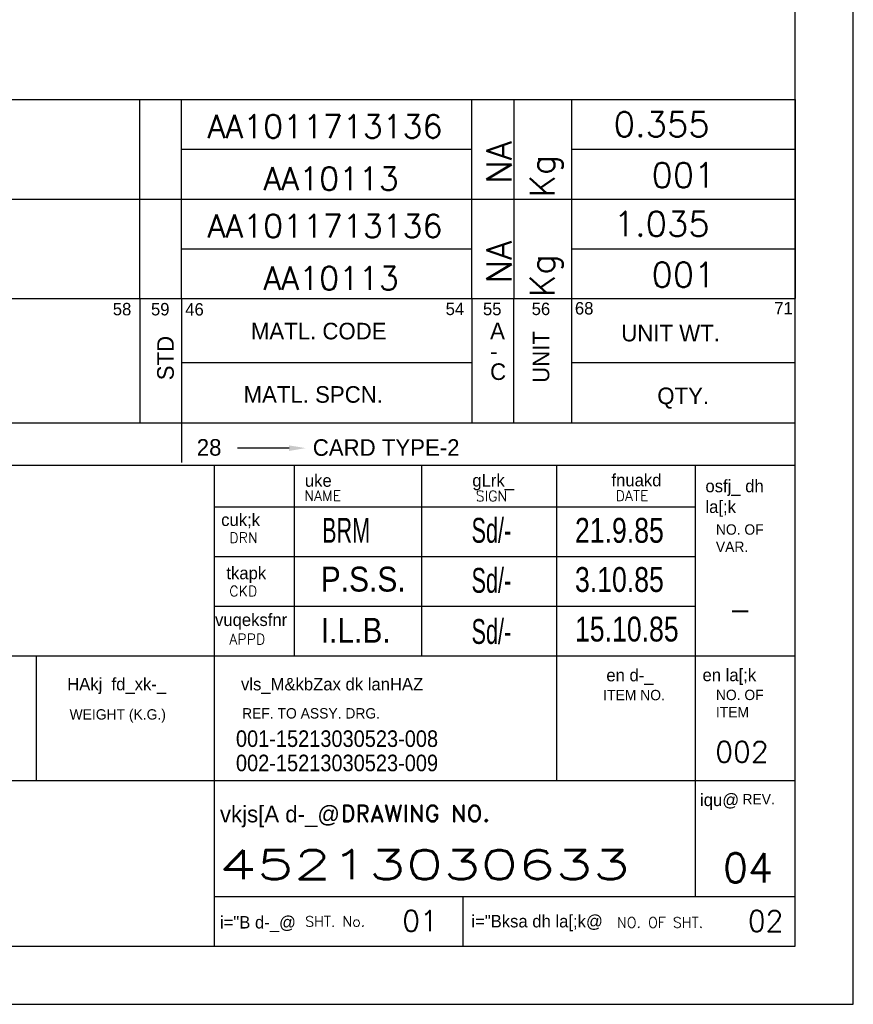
# Model space of a CAD drawing. Extents: x 8092 to 9352, y 913 to 2695.
# Tile 5 of 6: x 8749 to 9352, y 913 to 1625. Entities that reach past the tile are written whole.
import ezdxf
from ezdxf.enums import TextEntityAlignment as Align

# ---------------------------------------------------------------- set-up
doc = ezdxf.new("R2010")
doc.units = 0
doc.header["$MEASUREMENT"] = 0
doc.layers.get('0').update_dxf_attribs({"linetype": 'CONTINUOUS'})
doc.layers.add('BOM', color=5, linetype='CONTINUOUS')
doc.layers.add('TEXT', color=2, linetype='CONTINUOUS')
doc.styles.add('HINDI', font='hindi')
doc.styles.add('ROMAND', font='romand')
doc.styles.add('ROMANS', font='romans')

# ---------------------------------------------------------------- blocks, each defined once
blk = doc.blocks.new('var0_btemplate')
at = {"color": 3}
for p, q in [((7.15, 85.5), (190.11, 85.5)), ((51.17, 73.5), (51.17, 85.5)), ((61.17, 73.5), (61.17, 85.5)), ((111.11, 73.5), (111.11, 85.5)), ((116.14, 73.5), (116.14, 85.5)), ((151.14, 73.5), (151.14, 85.5)), ((156.23, 73.5), (156.23, 85.5)), ((163.18, 73.5), (163.18, 85.5)), ((116.14, 79.5), (151.14, 79.5)), ((163.18, 79.5), (190.11, 79.5)), ((7.15, 73.5), (190.11, 73.5))]:
    blk.add_line(p, q, dxfattribs=at)
for p, q in [((7.15, 85.5), (7.15, 73.5)), ((190.11, 85.5), (190.11, 73.5))]:
    blk.add_line(p, q)
at = {"style": 'ROMANS', "flags": 4}
for tag, p in [('UT_O_QTY', (161.12, 73.69)), ('A/C', (155.9, 75.34))]:
    blk.add_attdef(tag, p, '', height=3, rotation=90, dxfattribs=at)
for tag, p, height, width in [('ITEM_DESC', (63.6, 80.65), 2.6, 0.6), ('IT_NO', (51.52, 77.5), 3, 0.9)]:
    blk.add_attdef(tag, p, '', height=height, dxfattribs=dict(at, width=width))
for tag, p in [('MAT_CODE', (133.44, 80.86)), ('MAT_SPEC', (134.17, 74.56))]:
    blk.add_attdef(tag, text='', height=2.8, dxfattribs=at).set_placement(p, align=Align.CENTER)
at = {"style": 'ROMANS'}
blk.add_attdef('WEIGHT', text='', height=3, dxfattribs=at).set_placement((168.24, 80.12), align=Align.BOTTOM_LEFT)
at = {"style": 'ROMANS', "flags": 4}
for tag, height, width, p in [('REMARKS', 3, 0.7, (7.27, 77.08)), ('ITEM_SIZE', 2.6, 0.6, (64.13, 74.48))]:
    blk.add_attdef(tag, text='', height=height, dxfattribs=dict(at, width=width)).set_placement(p, align=Align.BOTTOM_LEFT)
at = {"style": 'ROMANS', "width": 0.9, "flags": 4}
blk.add_attdef('STD_NO', text='', height=3, dxfattribs=at).set_placement((110.91, 79.08), align=Align.MIDDLE_LEFT)
at = {"style": 'ROMANS', "flags": 4}
blk.add_attdef('QTY', text='', height=3, dxfattribs=at).set_placement((180.5, 74.88), align=Align.RIGHT)
blk = doc.blocks.new('A4')
for p, q in [((210, 0), (210, 297)), ((203, 7), (203, 290)), ((20, 65), (203, 65)), ((133, 7), (133, 65)), ((142.65, 42), (142.65, 65)), ((158, 42), (158, 65)), ((174.26, 27), (174.26, 65)), ((191, 27), (191, 65)), ((133, 60), (191, 60)), ((133, 54), (191, 54)), ((133, 48), (191, 48)), ((20, 42), (203, 42)), ((111.58, 27), (111.58, 42)), ((20, 27), (203, 27)), ((190.99, 12.98), (190.99, 26.86)), ((133, 13), (203, 13)), ((163, 7), (163, 13)), ((20.01, 7), (203, 7)), ((0, 0), (210, 0))]:
    blk.add_line(p, q)
at = {"color": 5}
for p, q in [((129.01, 77.4), (164.03, 77.4)), ((176.03, 77.4), (203.01, 77.4))]:
    blk.add_line(p, q, dxfattribs=at)
at = {"layer": 'BOM'}
for p, q in [((203, 97.09), (203, 85.09)), ((20, 85.09), (203, 85.09)), ((124.03, 85.09), (124.03, 70.09)), ((129.03, 85.09), (129.03, 70.09)), ((164.03, 85.09), (164.03, 70.09)), ((169.03, 85.09), (169.03, 70.09)), ((176.03, 85.09), (176.03, 70.09)), ((20, 70.09), (203, 70.09))]:
    blk.add_line(p, q, dxfattribs=at)
at = {"layer": 'BOM', "color": 5}
for p, q in [((129.05, 70.34), (129.05, 65.34)), ((142, 67.06), (135.77, 67.06))]:
    blk.add_line(p, q, dxfattribs=at)
blk.add_solid([(142, 67.39), (142, 66.72), (144, 67.06)], dxfattribs=at)
at = {"style": 'HINDI'}
for s, height, p in [('fnuakd', 1.5, (180.86, 62.45)), ('uke', 1.5, (143.91, 62.4)), ('gLrk_', 1.5, (164.09, 62.42)), ('osfj_ dh', 1.5, (192.18, 61.74)), ('la[;k', 1.5, (192.18, 59.24)), ('cuk;k', 1.5, (133.82, 57.67)), ('tkapk', 1.5, (134.45, 51.25)), ('vuqeksfnr', 1.5, (133.08, 45.61)), ('en d-_', 1.5, (180.24, 38.94)), ('en la[;k', 1.5, (191.83, 38.96)), ('HAkj  fd_xk-_', 1.5, (115.26, 37.86)), ('vls_M&kbZax dk lanHAZ', 1.5, (136.21, 37.85)), ('iqu@', 1.5, (191.53, 23.9)), ('vkjs[A d-_@', 2, (133.67, 21.94)), ('i="B d-_@', 1.5, (133.67, 9.14)), ('i="Bksa dh la[;k@', 1.5, (163.97, 9.27))]:
    blk.add_text(s, height=height, dxfattribs=at).set_placement(p)
at = {"style": 'ROMANS', "width": 0.7}
for tag, p in [('NEW_ALT_BY', (55.26, 287.07)), ('OLD_ALT_BY', (111.5, 287.32)), ('NEW_CHD_BY', (55.8, 283.39)), ('OLD_CHD_BY', (111.5, 283.23)), ('OLD_REV_NO', (77.51, 281.45)), ('NEW_REV_NO', (20.47, 280.69)), ('NEW_REV_DT', (29.91, 280.8)), ('OLD_REV_DT', (85.97, 280.5)), ('NEW_APP_BY', (57.03, 279.3)), ('OLD_APP_BY', (113.28, 279.13))]:
    blk.add_attdef(tag, p, '', height=1.5, dxfattribs=at)
at = {"color": 7, "style": 'ROMANS'}
for tag, p, height in [('OLD_ALT_SIGN', (122.94, 287.73), 1), ('NEW_ALT_SIGN', (66.32, 287.35), 1), ('NEW_CHD_SIGN', (67.27, 283.66), 1), ('OLD_CHD_SIGN', (123.22, 283.5), 1), ('NEW_APP_SIGN', (67.95, 279.16), 1), ('OLD_APP_SIGN', (124.72, 279.41), 1), ('DRN_SIGN', (159.64, 55.29), 1), ('CHD_SIGN', (159.2, 49.18), 1), ('APP_SIGN', (159.2, 43.06), 1), ('TITLE1', (42.35, 16.76), 3.5), ('TITLE2', (42.35, 10.55), 3.5)]:
    blk.add_attdef(tag, p, '', height=height, dxfattribs=at)
at = {"style": 'ROMANS'}
for tag, p, height in [('NEW_DCA_NO', (20.9, 275.07), 2), ('OLD_DCA_NO', (78.06, 274.63), 2), ('NEW_DCA_DETAILS', (20.9, 271.39), 1.8), ('OLD_DCA_DETAILS', (78.06, 270.95), 1.8)]:
    blk.add_attdef(tag, p, '', height=height, dxfattribs=at)
for tag, p, width in [('SHTNO', (13.78, 110.33), 0.8), ('REV_NO', (13.8, 101.04), 0.8), ('DRG_NO', (13.88, 72.7), 0.9)]:
    blk.add_attdef(tag, p, '', height=2.8, rotation=90, dxfattribs=dict(at, width=width))
at = {"color": 7, "style": 'ROMANS'}
for tag, height, p in [('DRN_BY', 2, (149.82, 56.82)), ('DRN_DATE', 1.5, (180.8, 56.66)), ('CHD_BY', 2, (149.82, 50.82)), ('CHD_DATE', 1.5, (180.7, 51.14)), ('APP_BY', 2, (149.82, 44.81)), ('APP_DATE', 1.5, (180.7, 44.64)), ('ITNO', 2.5, (181.7, 30.87)), ('SCALE', 2.5, (100.77, 30.22)), ('REFTOASSY', 2.5, (147.44, 29.6)), ('NOIT', 2.5, (197.04, 30.38)), ('REV_NO', 3.5, (197.3, 16.45)), ('SHTNO', 2.5, (157.79, 10.06)), ('NOSHT', 2.5, (199.43, 10.04))]:
    blk.add_attdef(tag, text='', height=height, dxfattribs=at).set_placement(p, align=Align.MIDDLE)
at = {"color": 7, "style": 'ROMANS', "width": 0.8}
blk.add_attdef('WEIGHT', text='', height=2.3, dxfattribs=at).set_placement((119.67, 29.96), align=Align.MIDDLE)
at = {"color": 7, "style": 'ROMANS', "width": 1.5}
blk.add_attdef('DRG_NO', (133.59, 15.09), '', height=3.5, dxfattribs=at)
at = {"layer": 'BOM', "color": 5}
for s, height, p in [('58', 1.5, (120.76, 83.07)), ('59', 1.5, (125.36, 83.06)), ('46', 1.5, (129.49, 83.04)), ('54', 1.5, (160.87, 83.1)), ('55', 1.5, (165.37, 83.08)), ('56', 1.5, (171.24, 83.1)), ('68', 1.5, (176.45, 83.17)), ('71', 1.5, (200.48, 83.18)), ('MATL. CODE', 2, (137.4, 80.17)), ('A', 2, (166.23, 80.19)), ('UNIT WT.', 2, (182.04, 79.93)), ('-', 2, (166.23, 77.74)), ('C', 2, (166.23, 75.28)), ('MATL. SPCN.', 2, (136.52, 72.53)), ('QTY.', 2, (186.38, 72.36)), ('28', 2, (130.88, 66.15)), ('CARD TYPE-2', 2, (144.86, 66.13))]:
    blk.add_text(s, height=height, dxfattribs=at).set_placement(p)
for s, p in [('UNIT', (173.36, 74.93)), ('STD', (128.11, 75.24))]:
    blk.add_text(s, height=2, rotation=90, dxfattribs=at).set_placement(p)
at = {"layer": 'TEXT'}
for s, height, style, p in [('NAME', 1.25, 'ROMANS', (143.84, 60.7)), ('SIGN', 1.25, 'ROMANS', (164.49, 60.66)), ('DATE', 1.25, 'ROMANS', (181.35, 60.69)), ('DRN', 1.25, 'ROMANS', (134.79, 55.63)), ('CKD', 1.25, 'ROMANS', (134.79, 49.19)), ('APPD', 1.25, 'ROMANS', (134.79, 43.4)), ('DRAWING NO.', 2, 'ROMAND', (148.24, 22.01)), ('SHT. No.', 1.25, 'ROMANS', (143.94, 9.37)), ('NO. OF SHT.', 1.25, 'ROMANS', (181.52, 9.24))]:
    blk.add_text(s, height=height, dxfattribs=dict(at, style=style)).set_placement(p)
for s, p in [('NO. OF', (193.44, 56.62)), ('VAR.', (193.44, 54.54)), ('ITEM NO. ', (179.86, 36.66)), ('NO. OF', (193.44, 36.68)), ('WEIGHT (K.G.)', (115.55, 34.33)), ('REF. TO ASSY. DRG. ', (136.34, 34.46)), ('ITEM', (193.44, 34.6)), ('REV.', (196.64, 24.11))]:
    blk.add_text(s, height=1.25, dxfattribs=at).set_placement(p)

msp = doc.modelspace()

# ---------------------------------------------------------------- block references
ref = msp.add_blockref('A4', (8091.66, 912.75), dxfattribs=dict(xscale=6, yscale=6, zscale=6))
ref.add_attrib('DRG_NO', '45213030633', (8893.17, 1003.31), dxfattribs={"color": 7, "height": 21, "style": 'ROMANS', "width": 1.5})
ref.add_attrib('REV_NO', '04', dxfattribs={"color": 7, "height": 21, "style": 'ROMANS'}).set_placement((9275.49, 1011.48), align=Align.MIDDLE)
ref.add_attrib('SHTNO', '01', dxfattribs={"color": 7, "height": 15, "style": 'ROMANS'}).set_placement((9038.39, 973.14), align=Align.MIDDLE)
ref.add_attrib('NOSHT', '02', dxfattribs={"color": 7, "height": 15, "style": 'ROMANS'}).set_placement((9288.25, 973), align=Align.MIDDLE)
ref = msp.add_blockref('var0_btemplate', (8169.01, 1054.28), dxfattribs=dict(xscale=6, yscale=6, zscale=3))
ref.add_attrib('MAT_SPEC', 'AA10113', dxfattribs={"height": 16.8, "style": 'ROMANS'}).set_placement((8974.06, 1501.62), align=Align.CENTER)
ref.add_attrib('MAT_CODE', 'AA1011713136', dxfattribs={"height": 16.8, "style": 'ROMANS'}).set_placement((8969.62, 1539.43), align=Align.CENTER)
ref.add_attrib('ITEM_DESC', '3.15TK.x50x287.5 LG.', (8550.6, 1538.18), dxfattribs={"height": 15.6, "style": 'ROMANS', "width": 0.6})
ref.add_attrib('IT_NO', '002', (8478.15, 1519.26), dxfattribs={"height": 18, "style": 'ROMANS', "width": 0.9})
ref.add_attrib('ITEM_SIZE', 'H.R.S. SHEET', dxfattribs={"height": 15.6, "style": 'ROMANS', "width": 0.6}).set_placement((8553.78, 1501.17), align=Align.BOTTOM_LEFT)
ref.add_attrib('WEIGHT', '0.355', dxfattribs={"height": 18, "style": 'ROMANS'}).set_placement((9178.42, 1534.99), align=Align.BOTTOM_LEFT)
ref.add_attrib('UT_O_QTY', 'Kg', (9135.71, 1496.4), dxfattribs={"height": 18, "rotation": 90, "style": 'ROMANS'})
ref.add_attrib('A/C', 'NA', (9104.41, 1506.29), dxfattribs={"height": 18, "rotation": 90, "style": 'ROMANS'})
ref.add_attrib('QTY', '001', dxfattribs={"height": 18, "style": 'ROMANS'}).set_placement((9252.02, 1503.56), align=Align.RIGHT)
ref = msp.add_blockref('var0_btemplate', (8169.01, 982.28), dxfattribs=dict(xscale=6, yscale=6, zscale=3))
ref.add_attrib('MAT_SPEC', 'AA10113', dxfattribs={"height": 16.8, "style": 'ROMANS'}).set_placement((8974.06, 1429.62), align=Align.CENTER)
ref.add_attrib('MAT_CODE', 'AA1011713136', dxfattribs={"height": 16.8, "style": 'ROMANS'}).set_placement((8969.62, 1467.43), align=Align.CENTER)
ref.add_attrib('ITEM_DESC', '3.15TK.x50x837.5 LG.', (8550.6, 1466.18), dxfattribs={"height": 15.6, "style": 'ROMANS', "width": 0.6})
ref.add_attrib('IT_NO', '001', (8478.15, 1447.26), dxfattribs={"height": 18, "style": 'ROMANS', "width": 0.9})
ref.add_attrib('ITEM_SIZE', 'H.R.S. SHEET', dxfattribs={"height": 15.6, "style": 'ROMANS', "width": 0.6}).set_placement((8553.78, 1429.17), align=Align.BOTTOM_LEFT)
ref.add_attrib('WEIGHT', '1.035', dxfattribs={"height": 18, "style": 'ROMANS'}).set_placement((9178.42, 1462.99), align=Align.BOTTOM_LEFT)
ref.add_attrib('UT_O_QTY', 'Kg', (9135.71, 1424.4), dxfattribs={"height": 18, "rotation": 90, "style": 'ROMANS'})
ref.add_attrib('A/C', 'NA', (9104.41, 1434.29), dxfattribs={"height": 18, "rotation": 90, "style": 'ROMANS'})
ref.add_attrib('QTY', '001', dxfattribs={"height": 18, "style": 'ROMANS'}).set_placement((9252.02, 1431.56), align=Align.RIGHT)

# ---------------------------------------------------------------- texts
at = {"layer": 'TEXT'}
for s, height, width, p in [('BRM', 18, 0.65, (8967.53, 1246.64)), ('Sd/-', 18, 0.65, (9075.59, 1246.64)), ('21.9.85', 18, 0.8, (9150.42, 1246.64)), ('P.S.S.', 18, 0.9, (8966.58, 1211.34)), ('Sd/-', 18, 0.65, (9075.59, 1210.45)), ('3.10.85', 18, 0.8, (9150.42, 1211.06)), ('I.L.B.', 18, 0.9, (8966.58, 1174.32)), ('Sd/-', 18, 0.65, (9075.59, 1173.48)), ('15.10.85', 18, 0.8, (9150.42, 1175.21)), ('001-15213030523-008', 12, 0.9, (8905.25, 1098.93)), ('002-15213030523-009', 12, 0.9, (8905.25, 1081.35))]:
    msp.add_text(s, height=height, dxfattribs=dict(at, width=width)).set_placement(p)
at = {"layer": 'TEXT', "style": 'ROMANS'}
for s, p in [('-', (9261.52, 1190.73)), ('002', (9251.87, 1087.88))]:
    msp.add_text(s, height=15, dxfattribs=at).set_placement(p)

doc.saveas('drawing.dxf')
